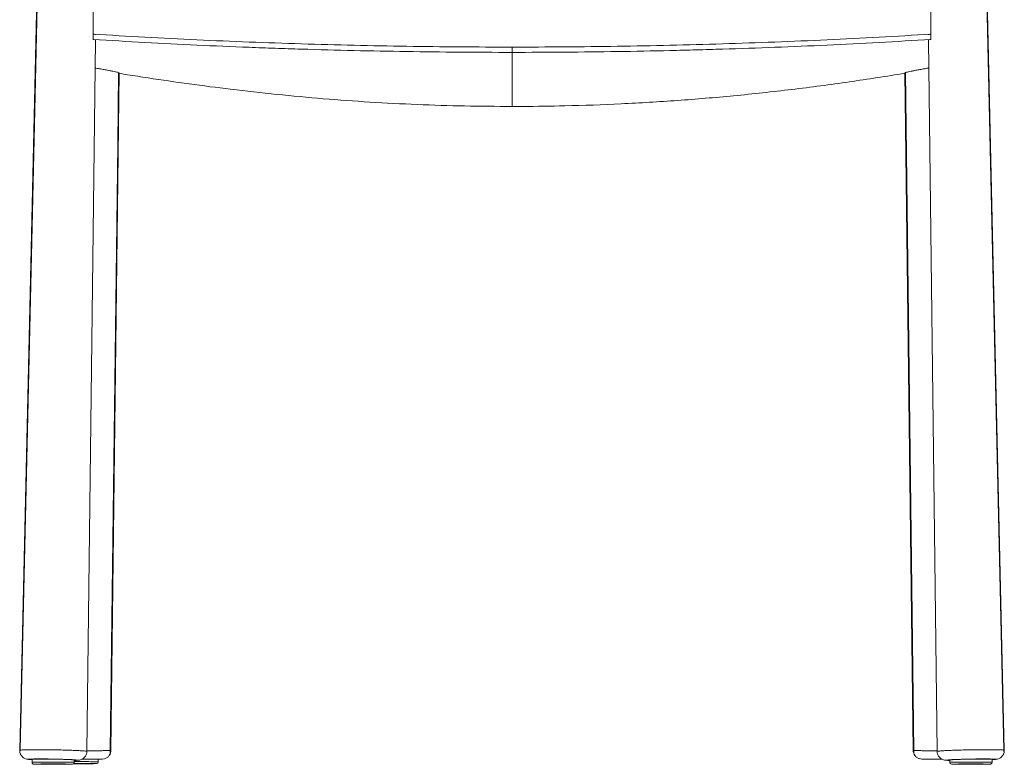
# Model space of a CAD drawing. Header units: millimetres. Extents: x 432 to 990, y -23 to 794.
# Tile 1 of 2: x 432 to 990, y -23 to 399. Entities that reach past the tile are written whole.
import ezdxf

# ---------------------------------------------------------------- set-up
doc = ezdxf.new("R2010")
doc.units = ezdxf.units.MM

msp = doc.modelspace()

# ---------------------------------------------------------------- linework, layer by layer
at = {"color": 7, "linetype": 'Continuous', "lineweight": 15}
for p, q in [((446.65, 645.06), (431.65, -15.17)), ((990.48, -15.17), (975.48, 645.2)), ((469.8, -15.84), (474.74, 387.69)), ((947.4, 387.69), (952.33, -15.84)), ((711.07, 380.73), (711.07, 383.73)), ((488.09, 369.07), (483.39, -15.28)), ((938.75, -15.28), (934.05, 369.07)), ((934.33, 369.24), (939.06, -15.32)), ((990.41, -16.16), (990.12, -15.06)), ((438.64, -20.23), (438.64, -22.14)), ((438.87, -22.01), (438.71, -22.4)), ((462.55, -22.44), (462.41, -22.01)), ((462.64, -22.14), (462.64, -20.64)), ((476.15, -22.13), (476.01, -21.7)), ((476.24, -21.83), (476.24, -20.22)), ((479.85, -19.97), (478.38, -20.22)), ((943.75, -20.22), (942.25, -19.9)), ((959.5, -20.64), (959.5, -22.13)), ((983.5, -22.13), (983.5, -20.23))]:
    msp.add_line(p, q, dxfattribs=at)
at = {"color": 7, "linetype": 'Continuous', "lineweight": 15, "flags": 128}
for points in [[(446.9, 644.59), (440.18, 347.84), (431.97, -15.07)], [(990.16, -15.07), (983.39, 284.15), (975.24, 644.72)], [(473.35, 391.08), (473.34, 390.33), (473.33, 389.58), (473.32, 388.83), (473.31, 388.08)], [(948.83, 388.08), (948.82, 388.83), (948.8, 389.58), (948.79, 390.33), (948.78, 391.08)], [(483.07, -15.32), (487.3, 328.54), (487.8, 369.24)], [(438.64, -20.41), (438.28, -20.36), (438.14, -20.3), (438.37, -20.25), (438.94, -20.21), (439.86, -20.17), (441.08, -20.15), (442.58, -20.14), (444.31, -20.13), (446.22, -20.14), (448.26, -20.16), (450.37, -20.19), (452.49, -20.23), (454.55, -20.28), (456.5, -20.34), (458.28, -20.4), (459.84, -20.47), (461.14, -20.53), (462.14, -20.6), (462.8, -20.66), (463.11, -20.72), (463.07, -20.78), (462.67, -20.83), (462.64, -20.83)], [(959.5, -20.83), (959.47, -20.83), (959.07, -20.78), (959.02, -20.72), (959.33, -20.66), (960, -20.6), (960.99, -20.53), (962.29, -20.47), (963.85, -20.4), (965.63, -20.34), (967.58, -20.28), (969.65, -20.23), (971.76, -20.19), (973.87, -20.16), (975.91, -20.14), (977.82, -20.13), (979.55, -20.14), (981.05, -20.15), (982.28, -20.17), (983.19, -20.21), (983.77, -20.25), (983.99, -20.3), (983.86, -20.36), (983.5, -20.41)]]:
    msp.add_lwpolyline(points, dxfattribs=at)
at = {"color": 7, "linetype": 'Continuous', "lineweight": 15}
for centre, radius, start, end in [((436.65, -15.29), 5, 178.7093, 269.0105), ((985.49, -15.29), 5, 270.9895, 1.2907), ((461.64, -22.03), 1, 269.9989, 359.9989), ((475.24, -21.72), 1, 269.9989, 359.9989), ((960.5, -22.03), 1, 180.0011, 270.0011)]:
    msp.add_arc(centre, radius, start, end, dxfattribs=at)
for points in [[(473.06, 435.09), (473.19, 420.42), (473.29, 405.75), (473.35, 391.08)], [(948.78, 391.08), (948.84, 405.75), (948.94, 420.42), (949.07, 435.09)], [(473.35, 391.08), (473.74, 391.02), (474.35, 390.9), (474.65, 390.8), (474.72, 390.75)], [(469.8, -15.84), (469.8, -15.84), (469.8, -15.83), (469.8, -15.83)], [(483.38, -15.27), (483.38, -15.27), (483.39, -15.28), (483.39, -15.28)], [(952.33, -15.83), (952.33, -15.83), (952.33, -15.84), (952.33, -15.84)], [(438.64, -22.03), (438.64, -22.03), (438.64, -22.02), (438.66, -22.02), (438.68, -22.02), (438.71, -22.02), (438.76, -22.01), (438.81, -22.01), (438.85, -22.01), (438.87, -22.01)]]:
    msp.add_open_spline(points, degree=3, dxfattribs=at)
for points, knots in [([(711.07, 380.73), (691.11, 380.73), (671.14, 380.89), (631.3, 381.5), (611.41, 381.95), (586.59, 382.71), (581.63, 382.87), (571.72, 383.22), (566.76, 383.4), (551.92, 383.97), (542.05, 384.39), (512.49, 385.77), (492.86, 386.84), (473.31, 388.08)], [0, 0, 0, 0, 0.25, 0.25, 0.5, 0.5, 0.5625, 0.5625, 0.625, 0.625, 0.75, 0.75, 1, 1, 1, 1]), ([(473.31, 388.08), (473.64, 388.02), (474.31, 387.9), (474.72, 387.77), (474.69, 387.72), (474.68, 387.71)], [0, 0, 0, 0, 0.423601, 0.847201, 1, 1, 1, 1]), ([(711.07, 383.73), (671.17, 383.73), (631.28, 384.34), (571.75, 386.17), (551.96, 386.93), (512.53, 388.77), (492.89, 389.84), (473.35, 391.08)], [0, 0, 0, 0, 0.5, 0.5, 0.75, 0.75, 1, 1, 1, 1]), ([(473.35, 391.08), (492.89, 389.84), (512.52, 388.77), (542.08, 387.39), (551.96, 386.97), (571.75, 386.21), (581.66, 385.86), (601.5, 385.25), (611.43, 384.99), (631.32, 384.53), (641.28, 384.34), (661.2, 384.04), (671.17, 383.92), (691.12, 383.77), (701.09, 383.73), (711.07, 383.73)], [0, 0, 0, 0, 0.25, 0.25, 0.375, 0.375, 0.5, 0.5, 0.625, 0.625, 0.75, 0.75, 0.875, 0.875, 1, 1, 1, 1]), ([(948.78, 391.08), (929.25, 389.84), (909.61, 388.77), (870.18, 386.93), (850.38, 386.17), (790.85, 384.34), (750.96, 383.73), (711.07, 383.73)], [0, 0, 0, 0, 0.25, 0.25, 0.5, 0.5, 1, 1, 1, 1]), ([(711.07, 383.73), (731.02, 383.73), (750.97, 383.88), (780.85, 384.34), (790.81, 384.53), (810.69, 384.99), (820.62, 385.25), (840.45, 385.86), (850.36, 386.2), (870.14, 386.97), (880.02, 387.39), (909.6, 388.77), (929.24, 389.84), (948.78, 391.08)], [0, 0, 0, 0, 0.25, 0.25, 0.375, 0.375, 0.5, 0.5, 0.625, 0.625, 0.75, 0.75, 1, 1, 1, 1]), ([(948.83, 388.08), (929.28, 386.84), (909.62, 385.77), (870.19, 383.93), (850.4, 383.17), (825.58, 382.41), (820.62, 382.26), (810.68, 382), (805.71, 381.87), (790.79, 381.53), (780.84, 381.34), (750.97, 380.89), (731.03, 380.73), (711.07, 380.73)], [0, 0, 0, 0, 0.25, 0.25, 0.5, 0.5, 0.5625, 0.5625, 0.625, 0.625, 0.75, 0.75, 1, 1, 1, 1]), ([(948.78, 391.08), (948.45, 391.02), (947.79, 390.9), (947.38, 390.78), (947.41, 390.73), (947.42, 390.72)], [0, 0, 0, 0, 0.43759, 0.8751786, 1, 1, 1, 1]), ([(947.45, 387.71), (947.47, 387.74), (947.5, 387.81), (948.02, 387.94), (948.6, 388.04), (948.83, 388.08)], [0, 0, 0, 0, 0.300402, 0.723864, 1, 1, 1, 1]), ([(711.07, 350.05), (711.07, 352.24), (711.07, 354.79), (711.07, 360.2), (711.07, 363.07), (711.07, 368.7), (711.07, 371.48), (711.07, 376.56), (711.07, 378.87), (711.07, 380.73)], [0, 0, 0, 0, 0.25, 0.25, 0.5, 0.5, 0.75, 0.75, 1, 1, 1, 1]), ([(474.54, 371.84), (474.66, 371.82), (475.74, 371.64), (477.68, 371.31), (480.26, 370.85), (482.57, 370.42), (484.56, 370.03), (486.14, 369.69), (487.3, 369.4), (487.98, 369.19), (488.13, 369.05), (488.04, 368.99), (487.81, 369), (487.8, 369)], [0, 0, 0, 0, 0.014052, 0.124392, 0.234733, 0.345495, 0.456254, 0.566819, 0.677378, 0.787013, 0.896641, 0.997709, 1, 1, 1, 1]), ([(488.08, 368.85), (489.7, 368.58), (495.17, 367.69), (508.4, 365.6), (527.85, 362.77), (552.21, 359.62), (577.58, 356.8), (603.95, 354.37), (630.52, 352.45), (657.26, 351.08), (684.15, 350.21), (702.1, 350.1), (711.07, 350.05)], [0, 0, 0, 0, 0.022238, 0.075394, 0.181754, 0.288113, 0.406188, 0.524292, 0.642365, 0.761566, 0.8808, 1, 1, 1, 1]), ([(711.07, 350.05), (713.07, 350.05), (723.07, 350.07), (743.76, 350.36), (773.11, 351.4), (805.04, 353.32), (837.31, 356.03), (869.84, 359.56), (902.29, 363.81), (923.57, 367.19), (934.05, 368.86)], [0, 0, 0, 0, 0.0265776, 0.132899, 0.2749449, 0.4170466, 0.5590954, 0.7074824, 0.8559285, 1, 1, 1, 1]), ([(934.12, 369.12), (934.16, 369.15), (934.24, 369.22), (934.92, 369.42), (936.06, 369.7), (937.65, 370.04), (939.61, 370.43), (941.91, 370.86), (944.49, 371.31), (946.42, 371.65), (947.48, 371.82), (947.59, 371.84)], [0, 0, 0, 0, 0.087811, 0.21396, 0.341132, 0.468311, 0.597028, 0.725749, 0.85558, 0.985411, 1, 1, 1, 1]), ([(432.02, -15.06), (431.91, -15.24), (431.7, -15.6), (431.72, -15.97), (431.73, -16.16)], [0, 0, 0, 0, 0.500026, 1, 1, 1, 1]), ([(431.99, -15.07), (431.99, -15.07), (431.99, -15.07), (432.02, -15.06), (432.02, -15.06)], [0, 0, 0, 0, 0.975851, 1, 1, 1, 1]), ([(469.8, -15.83), (469.79, -16.42), (469.68, -17.06), (469.3, -17.98), (469.14, -18.28), (468.76, -18.85), (468.53, -19.12), (468.04, -19.6), (467.76, -19.82), (467.18, -20.18), (466.88, -20.33), (465.95, -20.68), (465.31, -20.78), (464.71, -20.77)], [0, 0, 0, 0, 0.25, 0.25, 0.375, 0.375, 0.5, 0.5, 0.625, 0.625, 0.75, 0.75, 1, 1, 1, 1]), ([(479.84, -20), (480.34, -19.79), (481.36, -19.38), (482.46, -18.2), (483.1, -16.79), (483.09, -15.8), (483.08, -15.31)], [0, 0, 0, 0, 0.247078, 0.503155, 0.7573, 1, 1, 1, 1]), ([(483.38, -15.27), (483.33, -16), (483.27, -16.95), (482.68, -17.64), (482.54, -17.8)], [0, 0, 0, 0, 0.774231, 1, 1, 1, 1]), ([(939.7, -18.04), (939.45, -17.67), (938.89, -16.83), (938.8, -15.82), (938.76, -15.27)], [0, 0, 0, 0, 0.451424, 1, 1, 1, 1]), ([(939.05, -15.31), (939.04, -15.8), (939.03, -16.79), (939.68, -18.2), (940.77, -19.38), (941.79, -19.79), (942.29, -20)], [0, 0, 0, 0, 0.2427003, 0.4968454, 0.7529219, 1, 1, 1, 1]), ([(952.33, -15.83), (952.34, -15.83), (952.34, -15.82), (952.36, -15.8), (952.39, -15.79), (952.44, -15.78), (952.49, -15.76), (952.55, -15.75), (952.63, -15.73), (952.72, -15.71), (952.82, -15.7), (952.93, -15.68), (953.05, -15.67), (953.19, -15.65), (953.34, -15.63), (953.5, -15.62), (953.67, -15.6), (954.03, -15.57), (954.64, -15.52), (955.61, -15.45), (956.74, -15.38), (958.47, -15.3), (961, -15.19), (964.42, -15.08), (967.97, -14.98), (971.52, -14.91), (975.06, -14.86), (978.6, -14.83), (982, -14.83), (984.43, -14.85), (986.08, -14.87), (987.17, -14.9), (988.19, -14.93), (989.17, -14.98), (989.89, -15.03), (990.29, -15.09), (990.44, -15.13), (990.48, -15.16), (990.48, -15.17), (990.48, -15.17)], [0, 0, 0, 0, 0.007364, 0.014795, 0.022293, 0.029856, 0.037482, 0.045171, 0.052921, 0.060731, 0.068598, 0.076521, 0.084498, 0.092527, 0.100607, 0.108734, 0.116907, 0.125124, 0.15587, 0.18706, 0.218554, 0.250201, 0.315794, 0.380046, 0.441764, 0.500032, 0.558246, 0.619944, 0.684214, 0.749864, 0.777083, 0.80714, 0.839848, 0.874936, 0.920541, 0.955144, 0.9795, 0.994295, 1, 1, 1, 1]), ([(952.33, -15.83), (952.34, -16.42), (952.46, -17.06), (952.83, -17.98), (952.99, -18.28), (953.38, -18.85), (953.6, -19.12), (954.1, -19.6), (954.37, -19.82), (954.95, -20.18), (955.26, -20.33), (956.19, -20.68), (956.83, -20.78), (957.42, -20.77)], [0, 0, 0, 0, 0.25, 0.25, 0.375, 0.375, 0.5, 0.5, 0.625, 0.625, 0.75, 0.75, 1, 1, 1, 1]), ([(436.56, -20.28), (436.56, -20.24), (436.93, -20.19), (438.33, -20.13), (439.36, -20.11), (441.95, -20.08), (443.5, -20.08), (446.89, -20.1), (448.72, -20.13), (452.39, -20.19), (454.23, -20.23), (457.63, -20.33), (459.2, -20.38), (461.81, -20.49), (462.87, -20.55), (464.31, -20.67), (464.69, -20.72), (464.71, -20.77)], [0, 0, 0, 0, 0.125, 0.125, 0.25, 0.25, 0.375, 0.375, 0.5, 0.5, 0.625, 0.625, 0.75, 0.75, 0.875, 0.875, 1, 1, 1, 1]), ([(438.64, -20.51), (438.28, -20.49), (437.46, -20.44), (436.73, -20.36), (436.62, -20.31), (436.56, -20.28)], [0, 0, 0, 0, 0.27555, 0.637772, 1, 1, 1, 1]), ([(438.64, -22.03), (438.64, -22.15), (438.66, -22.27), (438.76, -22.52), (438.83, -22.64), (439.03, -22.83), (439.15, -22.91), (439.39, -23.01), (439.52, -23.03), (439.64, -23.03)], [0, 0, 0, 0, 0.25, 0.25, 0.5, 0.5, 0.75, 0.75, 1, 1, 1, 1]), ([(464.71, -20.77), (464.67, -20.79), (464.58, -20.84), (463.85, -20.9), (463.02, -20.92), (462.64, -20.93)], [0, 0, 0, 0, 0.353784, 0.707557, 1, 1, 1, 1]), ([(466.98, -20.22), (467.1, -20.22), (468.14, -20.22), (470.02, -20.22), (472.46, -20.22), (474.59, -20.22), (476.31, -20.22), (477.55, -20.22), (478.31, -20.22), (478.36, -20.22), (478.38, -20.22)], [0, 0, 0, 0, 0.0179588, 0.1582485, 0.2985399, 0.43883, 0.5791239, 0.7194155, 0.859707, 1, 1, 1, 1]), ([(943.75, -20.22), (943.78, -20.22), (943.82, -20.22), (944.58, -20.22), (945.83, -20.22), (947.55, -20.22), (949.67, -20.22), (952.12, -20.22), (954.01, -20.22), (955.08, -20.22), (955.21, -20.22)], [0, 0, 0, 0, 0.139879, 0.279757, 0.419635, 0.559515, 0.699392, 0.83927, 0.979146, 1, 1, 1, 1]), ([(957.42, -20.77), (957.44, -20.72), (957.83, -20.67), (959.27, -20.55), (960.32, -20.49), (962.94, -20.38), (964.5, -20.33), (967.91, -20.23), (969.74, -20.19), (973.41, -20.13), (975.25, -20.1), (978.63, -20.08), (980.18, -20.08), (982.77, -20.11), (983.81, -20.13), (985.21, -20.19), (985.57, -20.24), (985.57, -20.28)], [0, 0, 0, 0, 0.125, 0.125, 0.25, 0.25, 0.375, 0.375, 0.5, 0.5, 0.625, 0.625, 0.75, 0.75, 0.875, 0.875, 1, 1, 1, 1]), ([(959.5, -20.93), (959.12, -20.92), (958.28, -20.9), (957.55, -20.84), (957.46, -20.79), (957.42, -20.77)], [0, 0, 0, 0, 0.292443, 0.646216, 1, 1, 1, 1]), ([(959.5, -22.03), (959.5, -22.02), (959.5, -22.01), (959.73, -22.01), (959.73, -22.01)], [0, 0, 0, 0, 0.998277, 1, 1, 1, 1]), ([(959.73, -22.01), (959.66, -22.08), (959.53, -22.22), (959.57, -22.37), (959.59, -22.44)], [0, 0, 0, 0, 0.500425, 1, 1, 1, 1]), ([(983.48, -22.13), (983.47, -22.22), (983.45, -22.38), (983.34, -22.58), (983.21, -22.74), (983.05, -22.87), (982.82, -22.99), (982.62, -23.01), (982.5, -23.03)], [0, 0, 0, 0, 0.1835477, 0.3219243, 0.4632388, 0.6045549, 0.7429358, 1, 1, 1, 1]), ([(983.43, -22.4), (983.44, -22.33), (983.46, -22.2), (983.33, -22.07), (983.26, -22.01)], [0, 0, 0, 0, 0.499599, 1, 1, 1, 1]), ([(985.57, -20.28), (985.52, -20.31), (985.4, -20.36), (984.67, -20.44), (983.85, -20.49), (983.5, -20.51)], [0, 0, 0, 0, 0.362228, 0.72445, 1, 1, 1, 1]), ([(439.64, -23.03), (439.64, -23.01), (439.93, -23), (441.03, -22.98), (441.84, -22.97), (443.88, -22.95), (445.1, -22.94), (447.76, -22.93), (450.64, -22.93), (453.52, -22.93), (456.18, -22.94), (457.4, -22.95), (459.44, -22.97), (460.25, -22.98), (461.35, -23), (461.64, -23.01), (461.64, -23.03)], [0, 0, 0, 0, 0.125, 0.125, 0.25, 0.25, 0.375, 0.375, 0.5, 0.625, 0.625, 0.75, 0.75, 0.875, 0.875, 1, 1, 1, 1]), ([(461.64, -23.03), (461.64, -23.04), (461.35, -23.05), (460.25, -23.08), (459.44, -23.09), (457.4, -23.11), (456.18, -23.11), (453.52, -23.12), (450.64, -23.13), (447.76, -23.12), (445.1, -23.11), (443.88, -23.11), (441.84, -23.09), (441.03, -23.08), (439.93, -23.05), (439.64, -23.04), (439.64, -23.03)], [0, 0, 0, 0, 0.125, 0.125, 0.25, 0.25, 0.375, 0.375, 0.5, 0.625, 0.625, 0.75, 0.75, 0.875, 0.875, 1, 1, 1, 1]), ([(475.24, -22.72), (475.2, -22.72), (475.12, -22.74), (474.47, -22.76), (473.45, -22.77), (472.07, -22.79), (470.39, -22.8), (468.48, -22.81), (466.4, -22.81), (464.28, -22.82), (462.9, -22.81), (462.23, -22.81)], [0, 0, 0, 0, 0.111855, 0.223718, 0.335569, 0.447427, 0.559287, 0.671139, 0.783005, 0.894857, 1, 1, 1, 1]), ([(960.5, -23.03), (960.49, -23.01), (960.78, -23), (961.88, -22.98), (962.7, -22.97), (964.74, -22.95), (965.96, -22.94), (968.62, -22.93), (971.5, -22.93), (974.37, -22.93), (977.04, -22.94), (978.26, -22.95), (980.29, -22.97), (981.11, -22.98), (982.21, -23), (982.5, -23.01), (982.5, -23.03)], [0, 0, 0, 0, 0.125, 0.125, 0.25, 0.25, 0.375, 0.375, 0.5, 0.625, 0.625, 0.75, 0.75, 0.875, 0.875, 1, 1, 1, 1]), ([(982.5, -23.03), (982.5, -23.04), (982.21, -23.05), (981.11, -23.08), (980.29, -23.09), (978.26, -23.11), (977.04, -23.11), (974.37, -23.12), (971.5, -23.13), (968.62, -23.12), (965.96, -23.11), (964.74, -23.11), (962.7, -23.09), (961.88, -23.08), (960.78, -23.05), (960.49, -23.04), (960.5, -23.03)], [0, 0, 0, 0, 0.125, 0.125, 0.25, 0.25, 0.375, 0.375, 0.5, 0.625, 0.625, 0.75, 0.75, 0.875, 0.875, 1, 1, 1, 1])]:
    msp.add_open_spline(points, degree=3, knots=knots, dxfattribs=at)
at = {"color": 8, "linetype": 'Continuous', "lineweight": 15}
for points, knots in [([(432.02, -15.06), (432.33, -15.03), (432.95, -14.97), (434.75, -14.9), (437.11, -14.85), (440.01, -14.83), (443.3, -14.83), (446.89, -14.86), (450.62, -14.91), (454.35, -14.99), (457.94, -15.08), (461.26, -15.19), (464.18, -15.32), (466.59, -15.45), (468.38, -15.58), (469.54, -15.71), (469.72, -15.79), (469.8, -15.83)], [0, 0, 0, 0, 0.066572, 0.13325, 0.199922, 0.266595, 0.333269, 0.399938, 0.466609, 0.53328, 0.599949, 0.666623, 0.733294, 0.799969, 0.866647, 0.933322, 1, 1, 1, 1]), ([(469.81, -15.42), (470.42, -15.42), (472.24, -15.42), (474.98, -15.42), (477.9, -15.4), (480.28, -15.38), (482.05, -15.35), (483.17, -15.32), (483.32, -15.29), (483.39, -15.28)], [0, 0, 0, 0, 0.0780315, 0.2317035, 0.385382, 0.5390488, 0.692715, 0.8463567, 1, 1, 1, 1]), ([(938.75, -15.28), (938.82, -15.29), (938.96, -15.32), (940.09, -15.35), (941.85, -15.38), (944.24, -15.4), (947.15, -15.42), (949.9, -15.42), (951.72, -15.42), (952.33, -15.42)], [0, 0, 0, 0, 0.1536433, 0.307285, 0.4609512, 0.614618, 0.7682964, 0.9219684, 1, 1, 1, 1]), ([(438.87, -22.01), (438.89, -22.01), (438.94, -22), (439.02, -22), (439.1, -22), (439.2, -22), (439.3, -21.99), (439.41, -21.99), (439.54, -21.99), (439.67, -21.98), (439.8, -21.98), (439.95, -21.98), (440.1, -21.98), (440.27, -21.97), (440.44, -21.97), (440.62, -21.97), (440.8, -21.97), (440.99, -21.96), (441.19, -21.96), (441.4, -21.96), (441.62, -21.96), (441.84, -21.96), (442.07, -21.95), (442.3, -21.95), (442.54, -21.95), (442.79, -21.95), (443.04, -21.95), (443.3, -21.94), (443.57, -21.94), (443.84, -21.94), (444.11, -21.94), (444.39, -21.94), (444.68, -21.94), (444.97, -21.93), (445.26, -21.93), (445.56, -21.93), (445.86, -21.93), (446.16, -21.93), (446.47, -21.93), (446.79, -21.93), (447.1, -21.93), (447.42, -21.93), (447.74, -21.92), (448.06, -21.92), (448.38, -21.92), (448.71, -21.92), (449.04, -21.92), (449.36, -21.92), (449.69, -21.92), (450.02, -21.92), (450.35, -21.92), (450.69, -21.92), (451.02, -21.92), (451.35, -21.92), (451.68, -21.92), (452.01, -21.92), (452.33, -21.92), (452.66, -21.92), (452.99, -21.92), (453.42, -21.92), (453.96, -21.93), (454.6, -21.93), (455.23, -21.93), (455.85, -21.93), (456.45, -21.93), (457.03, -21.94), (457.59, -21.94), (458.12, -21.94), (458.64, -21.95), (459.13, -21.95), (459.59, -21.96), (460.03, -21.96), (460.43, -21.97), (460.81, -21.97), (461.15, -21.98), (461.46, -21.98), (461.73, -21.99), (461.97, -21.99), (462.18, -22), (462.34, -22), (462.48, -22.01), (462.57, -22.02), (462.63, -22.02), (462.64, -22.03), (462.64, -22.03)], [0, 0, 0, 0, 0.00936, 0.01872, 0.02808, 0.03744, 0.0468, 0.05616, 0.06552, 0.07488, 0.08424, 0.0936, 0.10296, 0.11232, 0.12168, 0.13104, 0.1404, 0.14976, 0.15912, 0.16848, 0.17784, 0.1872, 0.19656, 0.20592, 0.21528, 0.22464, 0.234, 0.24336, 0.25272, 0.26208, 0.27144, 0.2808, 0.29016, 0.29952, 0.30888, 0.31824, 0.3276, 0.33696, 0.34632, 0.35568, 0.36504, 0.3744, 0.38376, 0.39312, 0.40248, 0.41184, 0.4212, 0.43056, 0.43992, 0.44928, 0.45864, 0.468, 0.47736, 0.48672, 0.49608, 0.50544, 0.5148, 0.52416, 0.53352, 0.54288, 0.561927, 0.580974, 0.60002, 0.619067, 0.638114, 0.65716, 0.676207, 0.695254, 0.7143, 0.733347, 0.752394, 0.77144, 0.790487, 0.809534, 0.82858, 0.847627, 0.866673, 0.88572, 0.904767, 0.923813, 0.94286, 0.961907, 0.980953, 1, 1, 1, 1]), ([(462.64, -21.61), (463.17, -21.61), (464.49, -21.61), (466.6, -21.61), (468.86, -21.62), (470.95, -21.63), (472.78, -21.64), (474.29, -21.66), (475.4, -21.68), (476.11, -21.7), (476.2, -21.71), (476.24, -21.72)], [0, 0, 0, 0, 0.078889, 0.194027, 0.309166, 0.424305, 0.539444, 0.654583, 0.769722, 0.884861, 1, 1, 1, 1]), ([(959.73, -22.01), (959.92, -22), (960.32, -21.99), (961.46, -21.97), (962.95, -21.95), (964.79, -21.94), (966.87, -21.93), (969.14, -21.92), (971.5, -21.92), (973.85, -21.92), (976.12, -21.93), (978.21, -21.94), (980.03, -21.95), (981.54, -21.97), (982.65, -21.99), (983.36, -22.01), (983.45, -22.02), (983.5, -22.03)], [0, 0, 0, 0, 0.066559, 0.133234, 0.199908, 0.266582, 0.333257, 0.399931, 0.466605, 0.53328, 0.599954, 0.666628, 0.733303, 0.799977, 0.866651, 0.933326, 1, 1, 1, 1]), ([(462.33, -22.62), (462.97, -22.62), (464.32, -22.62), (466.4, -22.62), (468.48, -22.63), (470.39, -22.64), (472.07, -22.65), (473.45, -22.66), (474.47, -22.68), (475.12, -22.7), (475.2, -22.71), (475.24, -22.72)], [0, 0, 0, 0, 0.100307, 0.212763, 0.325233, 0.437689, 0.550155, 0.662617, 0.775073, 0.887541, 1, 1, 1, 1])]:
    msp.add_open_spline(points, degree=3, knots=knots, dxfattribs=at)

doc.saveas('drawing.dxf')
